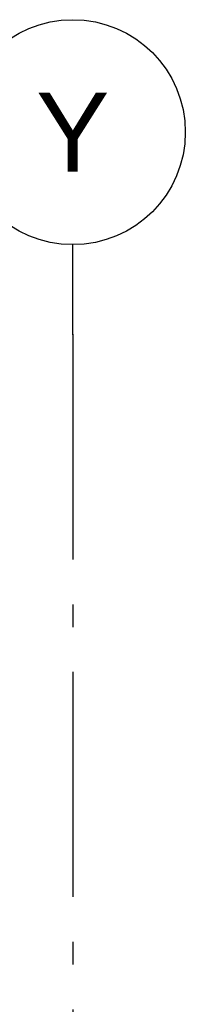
# Model space of a CAD drawing. Header units: millimetres. Extents: x -20520 to 12860, y -2780 to 10870.
# Tile 112 of 147: x -7218 to -6850, y 8681 to 10870. Entities that reach past the tile are written whole.
import ezdxf
from ezdxf.enums import TextEntityAlignment as Align

# ---------------------------------------------------------------- set-up
doc = ezdxf.new("R2010")
doc.units = ezdxf.units.MM
doc.header["$LTSCALE"] = 0.5
doc.header["$MEASUREMENT"] = 0
doc.linetypes.add('Akselinje', pattern=[1500, 1000, -200, 100, -200])
doc.linetypes.add('PLINE', pattern=[0])
doc.layers.add('82-- Modullinjer(Nye konstruksjoner)', color=7, linetype='Continuous')
doc.styles.add('GENERATED_STYLE_1', font='arial.ttf')

# ---------------------------------------------------------------- blocks, each defined once
blk = doc.blocks.new('Standard grid marker[3]', base_point=(-7100, 10369.9))
at = {"layer": '82-- Modullinjer(Nye konstruksjoner)', "linetype": 'Akselinje'}
for q in [(-7100, 10369.9), (-7100, -2080.1)]:
    blk.add_line((-7100, 10169.9), q, dxfattribs=at)
at = {"layer": '82-- Modullinjer(Nye konstruksjoner)', "linetype": 'PLINE'}
blk.add_circle((-7100, 10619.9), 250, dxfattribs=at)
at = {"layer": '82-- Modullinjer(Nye konstruksjoner)', "linetype": 'Akselinje'}
blk.add_point((-7100, 10169.9), dxfattribs=at)
blk.add_point((-7100, 10169.9), dxfattribs=at)
at = {"layer": '82-- Modullinjer(Nye konstruksjoner)', "style": 'GENERATED_STYLE_1'}
for tag, p in [('AC_MarkerText_1_0', (-7100, 10707.4)), ('AC_MarkerText_1_1', (-7100, -2442.6))]:
    blk.add_attdef(tag, text='', height=175, rotation=360, dxfattribs=at).set_placement(p, align=Align.TOP_CENTER)

msp = doc.modelspace()

# ---------------------------------------------------------------- block references
at = {"layer": '82-- Modullinjer(Nye konstruksjoner)', "linetype": 'PLINE'}
ref = msp.add_blockref('Standard grid marker[3]', (-7100, 10369.9), dxfattribs=at)
ref.add_attrib('AC_MarkerText_1', 'Y', dxfattribs={"color": 7, "height": 175, "rotation": 360, "style": 'GENERATED_STYLE_1'}).set_placement((-7100, 10707.4), align=Align.TOP_CENTER)

doc.saveas('drawing.dxf')
